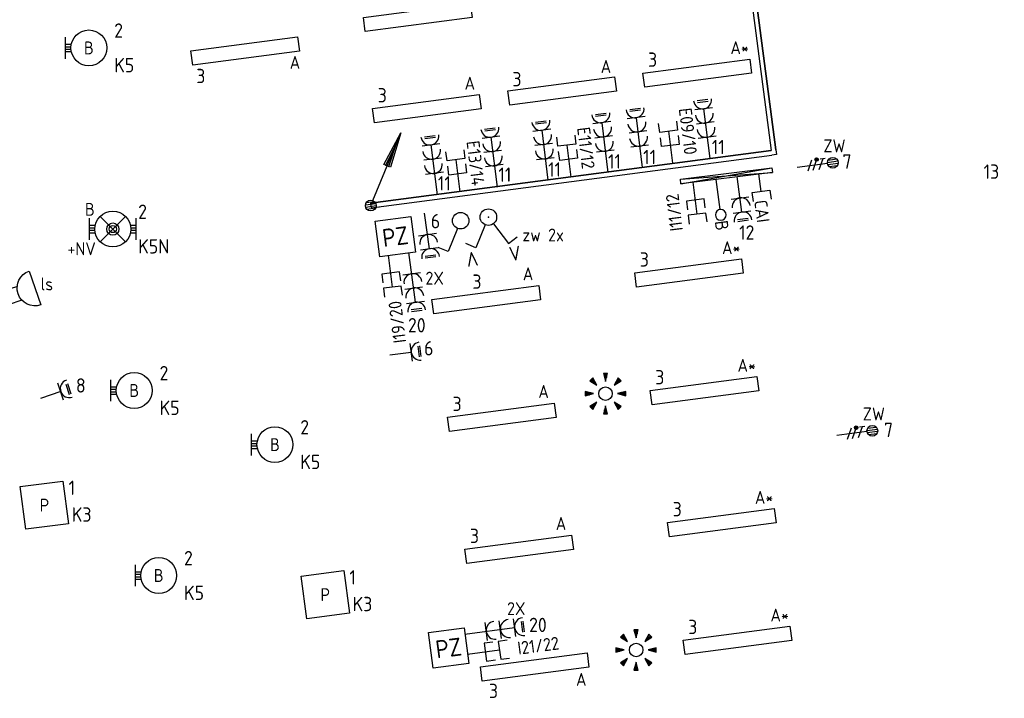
# Model space of a CAD drawing. Header units: millimetres. Extents: x 32381 to 65913, y 27481 to 83025.
# Tile 5 of 12: x 51772 to 65494, y 40939 to 50403. Entities that reach past the tile are written whole.
import ezdxf
from ezdxf.enums import TextEntityAlignment as Align

# ---------------------------------------------------------------- set-up
doc = ezdxf.new("R2010")
doc.units = ezdxf.units.MM
doc.header["$LTSCALE"] = 100
for name, color, linetype in [('EB61306-_ATTRIB', 2, 'Continuous'), ('EB62204-_ATTRIB', 2, 'Continuous'), ('EB63101-_ATTRIB', 2, 'Continuous'), ('EB63103-_ATTRIB', 2, 'Continuous'), ('EB6411--_ATTRIB', 2, 'Continuous'), ('EB6441--_ATTRIB', 2, 'Continuous'), ('EB6531--_ATTRIB', 2, 'Continuous'), ('EL61303-_WANDGOOT', 3, 'Continuous'), ('EL61306-_ZUIL', 3, 'Continuous'), ('EL62203-_KRACHT-WCD230', 3, 'Continuous'), ('EL62204-_KRACHT-ASP230', 3, 'Continuous'), ('EL63101-_LICHT-ARM', 3, 'Continuous'), ('EL63102-_LICHT-SCH', 3, 'Continuous'), ('EL63103-_LICHT-WCD230V', 3, 'Continuous'), ('EL63501-_NOODVRL-ARM', 3, 'Continuous'), ('EL6411--_DEURBEL', 3, 'Continuous'), ('EL6441--_DATACOM', 3, 'Continuous'), ('EL6531--_ZONWERING', 3, 'Continuous')]:
    doc.layers.add(name, color=color, linetype=linetype)
doc.styles.add('2_0', font='iso', dxfattribs={"height": 200})
doc.styles.add('ISO', font='iso.shx', dxfattribs={"height": 220})
doc.styles.add('NORATT', font='iso.shx')
doc.styles.add('NORDIM', font='isocp.shx')
doc.styles.get("Standard").update_dxf_attribs({"font": 'arial.ttf'})

# ---------------------------------------------------------------- blocks, each defined once
blk = doc.blocks.new('ES3W1L')
for p, q in [((1.25, 0), (-1.25, 0)), ((-0.75, 1.25), (0.75, 1.25)), ((-0.75, 1), (0.75, 1)), ((0, 0), (0, -3))]:
    blk.add_line(p, q)
blk.add_arc((0, 1.25), 1.25, 180, 0)
at = {"style": 'NORATT'}
for tag, flags, p in [('VERMOGEN', 9, (-2.5, 3)), ('GROEP', 8, (0, 3)), ('SCHAK', 8, (2.5, 3)), ('GELIJK', 9, (5, 3)), ('KAST', 9, (7, 3)), ('TAL', 8, (2.5, 3))]:
    blk.add_attdef(tag, text='', height=1.8, rotation=90, dxfattribs=dict(at, flags=flags)).set_placement(p, align=Align.MIDDLE_CENTER)
at = {"style": 'NORATT', "flags": 8}
blk.add_attdef('DOEL', text='', height=1.8, rotation=90, dxfattribs=at).set_placement((-2.5, 3), align=Align.MIDDLE_LEFT)
at = {"style": 'NORATT', "flags": 9}
blk.add_attdef('M_CODE', text='', height=1.8, dxfattribs=at).set_placement((0, 0), align=Align.MIDDLE_CENTER)
blk = doc.blocks.new('ES081010')
at = {"color": 0}
for p, q in [((-1, 0), (-1, -2)), ((1, -2), (1, 0))]:
    blk.add_line(p, q, dxfattribs=at)
blk.add_lwpolyline([(-2.5, 2.25), (2.5, 2.25, -1)], format="xyb", close=True, dxfattribs=at)
at = {"color": 0, "style": 'NORATT', "flags": 8}
for tag, p in [('NUMMER', (0, 6.75)), ('SCHAK', (0, 4))]:
    blk.add_attdef(tag, text='', height=1.8, dxfattribs=at).set_placement(p, align=Align.MIDDLE)
at = {"style": 'NORATT'}
for tag, flags, p in [('CODE', 9, (1, 3.5)), ('PANEEL', 9, (0, 3)), ('GRP', 8, (0, -5)), ('RUIMTE', 9, (0, -7.5))]:
    blk.add_attdef(tag, text='', height=1.8, dxfattribs=dict(at, flags=flags)).set_placement(p, align=Align.MIDDLE_LEFT)
at = {"style": 'NORATT', "flags": 8}
blk.add_attdef('M_CODE', text='', height=1.8, dxfattribs=at).set_placement((0, 0), align=Align.MIDDLE_CENTER)
blk = doc.blocks.new('ES3G10')
for p, q in [((-3.25, -1.5), (-3.25, 1.5)), ((-3.25, 0.52), (-2.44, 0.52)), ((-3.25, 0.17), (-2.49, 0.17)), ((-3.25, -0.17), (-2.49, -0.17)), ((-3.25, -0.52), (-2.44, -0.52))]:
    blk.add_line(p, q)
blk.add_circle((0, 0), 2.5)
at = {"style": 'NORATT', "flags": 9}
blk.add_attdef('GELIJK', text='', height=1.8, dxfattribs=at).set_placement((3.5, 5), align=Align.MIDDLE_CENTER)
at = {"color": 6, "style": 'NORATT'}
for tag, flags, p in [('SCHAK', 8, (3.5, 2.75)), ('A_CODE', 8, (0, 0)), ('GROEP', 8, (-3.5, -2.75)), ('KAST', 9, (3.5, -2.75))]:
    blk.add_attdef(tag, text='', height=1.8, dxfattribs=dict(at, flags=flags)).set_placement(p, align=Align.MIDDLE)
blk = doc.blocks.new('ES111352')
at = {"color": 0}
blk.add_line((0, 1.5), (0, -3), dxfattribs=at)
for points in [[(-1.25, 2.75), (-1.25, 1.5), (1.25, 1.5), (1.25, 2.75)], [(-1.25, 0.75), (-1.25, -0.5), (1.25, -0.5), (1.25, 0.75)]]:
    blk.add_lwpolyline(points, dxfattribs=at)
at = {"color": 0, "style": 'NORATT', "flags": 8}
blk.add_attdef('NUMMER1', text='', height=1.8, rotation=90, dxfattribs=at).set_placement((-1.5, 4.5), align=Align.MIDDLE_LEFT)
at = {"style": 'NORATT', "flags": 8}
blk.add_attdef('NUMMER', text='', height=1.8, rotation=90, dxfattribs=at).set_placement((1.5, 4.5), align=Align.MIDDLE_LEFT)
at = {"style": 'NORATT'}
for tag, flags, p in [('CODE', 9, (1, 3.5)), ('PANEEL', 9, (0, 3)), ('GRP', 8, (0, -5)), ('RUIMTE', 9, (0, -7.5))]:
    blk.add_attdef(tag, text='', height=1.8, dxfattribs=dict(at, flags=flags)).set_placement(p, align=Align.MIDDLE_LEFT)
at = {"style": 'NORATT', "flags": 8}
blk.add_attdef('M_CODE', text='', height=1.8, dxfattribs=at).set_placement((0, 0), align=Align.MIDDLE_CENTER)
blk = doc.blocks.new('ES3W2L')
for p, q in [((-0.75, 3.25), (0.75, 3.25)), ((-0.75, 3), (0.75, 3)), ((1.25, 2), (-1.25, 2)), ((0, 2), (0, -3)), ((1.25, 0), (-1.25, 0))]:
    blk.add_line(p, q)
for centre in [(0, 3.25), (0, 1.25)]:
    blk.add_arc(centre, 1.25, 180, 0)
at = {"style": 'NORATT'}
for tag, flags, p in [('VERMOGEN', 9, (-2.5, 5)), ('GROEP', 8, (0, 5)), ('SCHAK', 8, (2.5, 5)), ('GELIJKI', 9, (5, 5)), ('GELIJK', 9, (5, 5)), ('TAL', 8, (2.5, 5)), ('KAST', 9, (7, 5))]:
    blk.add_attdef(tag, text='', height=1.8, rotation=90, dxfattribs=dict(at, flags=flags)).set_placement(p, align=Align.MIDDLE_CENTER)
at = {"style": 'NORATT', "flags": 8}
blk.add_attdef('DOEL', text='', height=1.8, rotation=90, dxfattribs=at).set_placement((-2.5, 5), align=Align.MIDDLE_LEFT)
at = {"style": 'NORATT'}
for tag, height, flags, p in [('GROEPI', 1.8, 9, (0, 9.5)), ('CODE', 3.5, 8, (0, 4.5)), ('M_CODE', 1.8, 9, (0, 0)), ('VERMOGENI', 1.8, 9, (0, -9.5)), ('DOELI', 1.8, 9, (0, -11.5))]:
    blk.add_attdef(tag, text='', height=height, dxfattribs=dict(at, flags=flags)).set_placement(p, align=Align.MIDDLE_CENTER)
blk = doc.blocks.new('ES111351')
blk.add_line((0, -0.5), (0, -3))
blk.add_lwpolyline([(-1.25, 0.75), (-1.25, -0.5), (1.25, -0.5), (1.25, 0.75)])
at = {"style": 'NORATT', "flags": 8}
blk.add_attdef('NUMMER', text='', height=1.8, rotation=90, dxfattribs=at).set_placement((0, 2.5), align=Align.MIDDLE_LEFT)
at = {"style": 'NORATT'}
for tag, flags, p in [('CODE', 9, (1, 3.5)), ('PANEEL', 9, (0, 3)), ('GRP', 8, (0, -5)), ('RUIMTE', 9, (0, -7.5))]:
    blk.add_attdef(tag, text='', height=1.8, dxfattribs=dict(at, flags=flags)).set_placement(p, align=Align.MIDDLE_LEFT)
at = {"style": 'NORATT', "flags": 8}
blk.add_attdef('M_CODE', text='', height=1.8, dxfattribs=at).set_placement((0, 0), align=Align.MIDDLE_CENTER)
blk = doc.blocks.new('ES4X4')
at = {"color": 0}
blk.add_line((0, 1.25), (0, -3), dxfattribs=at)
blk.add_circle((0, 2), 0.75, dxfattribs=at)
at = {"color": 0, "style": 'NORATT', "flags": 8}
for tag, p in [('NUMMER', (0, 3.5)), ('CODE', (-2.75, -1.25))]:
    blk.add_attdef(tag, text='', height=1.8, rotation=90, dxfattribs=at).set_placement(p, align=Align.MIDDLE_LEFT)
at = {"style": 'NORATT', "flags": 9}
for tag, p in [('M_CODE', (0, 0)), ('PANEEL', (0, -2.5)), ('GRP', (0, -5)), ('MERK', (0, -7.5)), ('AANGEP', (0, -10)), ('INSTAL', (0, -12.5)), ('TYPE', (0, -17.5))]:
    blk.add_attdef(tag, text='', height=1.8, dxfattribs=at).set_placement(p, align=Align.MIDDLE_CENTER)
blk.add_attdef('RUIMTE', text='', height=1.8, dxfattribs=at).set_placement((0, -7.5), align=Align.MIDDLE_LEFT)
blk = doc.blocks.new('ES3S1')
blk.add_lwpolyline([(0.58, 1), (2.31, 4), (3.61, 3.25)])
blk.add_circle((0, 0), 1.15)
at = {"style": 'NORATT'}
for tag, flags, p in [('SCHAK', 8, (3, 5.5)), ('KAST', 9, (-3, 0.5)), ('M_CODE', 9, (0, 0)), ('DOEL', 9, (-3, -2)), ('GROEP', 9, (-3, -4.5))]:
    blk.add_attdef(tag, text='', height=1.8, dxfattribs=dict(at, flags=flags)).set_placement(p, align=Align.MIDDLE_CENTER)
blk = doc.blocks.new('EJ3P13')
at = {"color": 0}
blk.add_lwpolyline([(-3, -3), (-3, 3), (3, 3), (3, -3)], close=True, dxfattribs=at)
at = {"style": 'NORATT', "flags": 9}
blk.add_attdef('GELIJK', text='', height=1.8, dxfattribs=at).set_placement((3.5, 5), align=Align.MIDDLE_CENTER)
at = {"color": 0, "style": 'NORATT'}
for tag, flags, p in [('SCHAK', 8, (3.5, 4.75)), ('A_CODE', 8, (0, 0)), ('GROEP', 8, (-3.5, -4.75)), ('KAST', 9, (3.5, -4.75))]:
    blk.add_attdef(tag, text='', height=1.8, dxfattribs=dict(at, flags=flags)).set_placement(p, align=Align.MIDDLE)
blk = doc.blocks.new('EJ3P31')
at = {"color": 0}
blk.add_lwpolyline([(-7.5, -1), (-7.5, 1), (7.5, 1), (7.5, -1)], close=True, dxfattribs=at)
at = {"style": 'NORATT', "flags": 9}
blk.add_attdef('GELIJK', text='', height=1.8, dxfattribs=at).set_placement((3.5, 5), align=Align.MIDDLE_CENTER)
at = {"color": 0, "style": 'NORATT'}
for tag, flags, p in [('A_CODE', 8, (-3.5, 2.75)), ('SCHAK', 8, (3.5, 2.75)), ('GROEP', 8, (-3.5, -2.75)), ('KAST', 9, (3.5, -2.75))]:
    blk.add_attdef(tag, text='', height=1.8, dxfattribs=dict(at, flags=flags)).set_placement(p, align=Align.MIDDLE)
blk = doc.blocks.new('ES652141')
for p, q in [((-0.2, 3.75), (-0.2, 3)), ((0, 3.75), (0, 2.25)), ((0.2, 3.75), (0.2, 3)), ((-2.79, 2.51), (-2.26, 1.98)), ((-2.65, 2.65), (-1.59, 1.59)), ((-2.51, 2.79), (-1.98, 2.26)), ((2.65, 2.65), (1.59, 1.59)), ((2.51, 2.79), (1.98, 2.26)), ((2.79, 2.51), (2.26, 1.98)), ((-3.75, 0.2), (-3, 0.2)), ((-3.75, 0), (-2.25, 0)), ((3.75, 0), (2.25, 0)), ((3.75, 0.2), (3, 0.2)), ((-3.75, -0.2), (-3, -0.2)), ((-2.65, -2.65), (-1.59, -1.59)), ((2.65, -2.65), (1.59, -1.59)), ((3.75, -0.2), (3, -0.2)), ((-2.79, -2.51), (-2.26, -1.98)), ((-2.51, -2.79), (-1.98, -2.26)), ((-0.2, -3.75), (-0.2, -3)), ((0, -3.75), (0, -2.25)), ((0.2, -3.75), (0.2, -3)), ((2.51, -2.79), (1.98, -2.26)), ((2.79, -2.51), (2.26, -1.98))]:
    blk.add_line(p, q)
for points in [[(0, 2.25), (0.4, 3.75), (-0.4, 3.75)], [(-1.59, 1.59), (-2.37, 2.93), (-2.93, 2.37)], [(1.59, 1.59), (2.93, 2.37), (2.37, 2.93)], [(-2.25, 0), (-3.75, 0.4), (-3.75, -0.4)], [(2.25, 0), (3.75, -0.4), (3.75, 0.4)], [(-1.59, -1.59), (-2.93, -2.37), (-2.37, -2.93)], [(1.59, -1.59), (2.37, -2.93), (2.93, -2.37)], [(0, -2.25), (-0.4, -3.75), (0.4, -3.75)]]:
    blk.add_lwpolyline(points, close=True)
blk.add_circle((0, 0), 1.25)
at = {"style": 'NORATT'}
blk.add_attdef('NUMMER', text='', height=1.8, dxfattribs=at).set_placement((0, 5), align=Align.MIDDLE)
for tag, flags, p in [('PANEEL', 9, (0, 3)), ('CODE', 9, (1, 3.5)), ('GRP', 8, (0, -5)), ('RUIMTE', 9, (0, -7.5))]:
    blk.add_attdef(tag, text='', height=1.8, dxfattribs=dict(at, flags=flags)).set_placement(p, align=Align.MIDDLE_LEFT)
at = {"style": 'NORATT', "flags": 8}
blk.add_attdef('M_CODE', text='', height=1.8, dxfattribs=at).set_placement((0, 0), align=Align.MIDDLE_CENTER)
blk = doc.blocks.new('ES3W3L')
at = {"color": 2}
for p, q in [((-0.75, 5.25), (0.75, 5.25)), ((-0.75, 5), (0.75, 5))]:
    blk.add_line(p, q, dxfattribs=at)
at = {"color": 0}
for p, q in [((1.25, 4), (-1.25, 4)), ((0, 4), (0, -3)), ((1.25, 2), (-1.25, 2)), ((1.25, 0), (-1.25, 0))]:
    blk.add_line(p, q, dxfattribs=at)
for centre in [(0, 5.25), (0, 3.25), (0, 1.25)]:
    blk.add_arc(centre, 1.25, 180, 0, dxfattribs=at)
at = {"style": 'NORATT'}
for tag, flags, p in [('VERMOGEN', 9, (-2.5, 7)), ('GELIJK', 9, (5, 7)), ('GROEP', 8, (0, 7)), ('SCHAK', 8, (2.5, 7)), ('KAST', 9, (7, 7)), ('TAL', 8, (2.5, 7))]:
    blk.add_attdef(tag, text='', height=1.8, rotation=90, dxfattribs=dict(at, flags=flags)).set_placement(p, align=Align.MIDDLE_CENTER)
at = {"style": 'NORATT', "flags": 8}
blk.add_attdef('DOEL', text='', height=1.8, rotation=90, dxfattribs=at).set_placement((-2.5, 7), align=Align.MIDDLE_LEFT)
at = {"style": 'NORATT', "flags": 9}
blk.add_attdef('M_CODE', text='', height=1.8, dxfattribs=at).set_placement((0, 0), align=Align.MIDDLE_CENTER)
blk = doc.blocks.new('WGE')
blk.add_lwpolyline([(-1, -0.5), (0, -0.5), (0, 0.5), (-1, 0.5)])
at = {"style": '2_0', "flags": 9}
for tag in ['HULPSTUK', 'SCHOT']:
    blk.add_attdef(tag, text='', height=0.5, dxfattribs=at).set_placement((0, 0), align=Align.MIDDLE)
blk = doc.blocks.new('ES111201')
at = {"color": 0}
for p, q in [((0.38, 0.65), (5.5, 9.53)), ((0.73, 0.15), (-0.73, 0.15)), ((0.6, 0.45), (-0.6, 0.45)), ((0.73, -0.15), (-0.73, -0.15)), ((0.6, -0.45), (-0.6, -0.45))]:
    blk.add_line(p, q, dxfattribs=at)
for points in [[(2.57, 5.45), (5.5, 9.53), (3.43, 4.95)], [(3.22, 5.07), (4.63, 8.01), (2.78, 5.32)]]:
    blk.add_lwpolyline(points, close=True, dxfattribs=at)
blk.add_circle((0, 0), 0.75, dxfattribs=at)
at = {"style": 'NORATT', "flags": 9}
for tag in ['GELIJKI', 'TAL']:
    blk.add_attdef(tag, text='', height=1.8, rotation=90, dxfattribs=at).set_placement((5, 11.28), align=Align.MIDDLE_CENTER)
at = {"style": 'NORATT'}
for tag, height, flags, p in [('GROEPI', 1.8, 9, (0, 9.5)), ('GROEP', 1.8, 8, (0, 7.5)), ('CODE', 3.5, 8, (0, 4.5)), ('M_CODE', 1.8, 8, (0, 0)), ('KAST', 1.8, 9, (0, -3.5)), ('VERMOGEN', 1.8, 9, (0, -5.5)), ('DOEL', 1.8, 9, (0, -7.5)), ('VERMOGENI', 1.8, 9, (0, -9.5)), ('DOELI', 1.8, 9, (0, -11.5))]:
    blk.add_attdef(tag, text='', height=height, dxfattribs=dict(at, flags=flags)).set_placement(p, align=Align.MIDDLE_CENTER)
blk = doc.blocks.new('EH100000')
at = {"linetype": 'ByBlock'}
for p, q in [((1, 0.5), (0, 0.5)), ((1, 0.5, 1), (0, 0.5, 1)), ((0, -0.5, 1), (1, -0.5, 1)), ((1, -0.5), (0, -0.5))]:
    blk.add_line(p, q, dxfattribs=at)
at = {"linetype": 'ByBlock', "invisible_edges": 15}
for points in [[(1, -0.5), (0, -0.5), (0, 0.5), (1, 0.5)], [(0, 0.5), (1, 0.5), (1, 0.5, 1), (0, 0.5, 1)], [(0, -0.5, 1), (1, -0.5, 1), (1, -0.5), (0, -0.5)]]:
    blk.add_3dface(points, dxfattribs=at)
at = {"linetype": 'ByBlock', "style": '2_0', "flags": 8}
blk.add_attdef('FUNCTIE', text='', height=0.5, dxfattribs=at).set_placement((0.5, 0), align=Align.MIDDLE)
at = {"linetype": 'ByBlock', "flags": 9}
blk.add_attdef('SCHOT', text='', height=0.5, dxfattribs=at).set_placement((0.5, 0), align=Align.MIDDLE)
blk = doc.blocks.new('EH132-065-065-000-000-120')
at = {"color": 0, "linetype": 'ByBlock'}
for points in [[(-33, -33), (-33, 32), (-33, 32), (32, 32)], [(32, -33), (32, -33), (32, -33), (32, -33)]]:
    blk.add_lwpolyline(points, dxfattribs=at)
at = {"color": 0, "style": 'NORATT', "flags": 1}
blk.add_attdef('HULPSTUK', (0, 0, 2600), '', height=1, rotation=172.5, dxfattribs=at)
blk = doc.blocks.new('ES3X5')
at = {"color": 0}
for p, q in [((-0.45, 1.4), (-0.45, 2.6)), ((-0.15, 1.27), (-0.15, 2.73)), ((0.15, 1.27), (0.15, 2.73)), ((0.45, 1.4), (0.45, 2.6)), ((0, 1.25), (0, -3))]:
    blk.add_line(p, q, dxfattribs=at)
at = {"color": 1}
for p, q in [((-0.88, -0.38), (-0.88, 0.01)), ((-0.78, -0.42), (-0.78, 0.06)), ((-0.73, 1.04), (-0.73, 0.3)), ((-0.73, 0.67), (0.73, -0.07)), ((-0.69, -0.42), (-0.69, 0.06)), ((-0.59, -0.38), (-0.59, 0.01)), ((-0.73, -0.18), (0.73, -0.92)), ((-0.73, -0.88), (0.73, -1.62))]:
    blk.add_line(p, q, dxfattribs=at)
at = {"color": 0}
blk.add_circle((0, 2), 0.75, dxfattribs=at)
at = {"color": 1}
blk.add_circle((-0.73, -0.18), 0.245, dxfattribs=at)
at = {"style": 'NORATT'}
for tag, flags, p in [('VERMOGEN', 9, (-2.5, 4.5)), ('GROEP', 8, (0, 4.5)), ('SCHAK', 8, (2.5, 4.5)), ('KAST', 9, (7, 4.5)), ('DOEL', 8, (-2.5, 1))]:
    blk.add_attdef(tag, text='', height=1.8, rotation=90, dxfattribs=dict(at, flags=flags)).set_placement(p, align=Align.MIDDLE_LEFT)
for tag, flags, p in [('GELIJK', 9, (5, 4.5)), ('TAL', 8, (2.5, 4.5))]:
    blk.add_attdef(tag, text='', height=1.8, rotation=90, dxfattribs=dict(at, flags=flags)).set_placement(p, align=Align.MIDDLE_CENTER)
at = {"style": 'NORATT', "flags": 9}
blk.add_attdef('M_CODE', text='', height=1.8, dxfattribs=at).set_placement((0, 0), align=Align.MIDDLE_CENTER)
blk = doc.blocks.new('ES3SZ')
at = {"color": 0}
for points in [[(-0.58, 1), (-2.31, 4), (-3.61, 3.25)], [(0.58, 1), (2.31, 4), (3.61, 3.25)]]:
    blk.add_lwpolyline(points, dxfattribs=at)
blk.add_circle((0, 0), 1.15, dxfattribs=at)
blk.add_point((0, 0), dxfattribs=at)
blk.add_point((0, 0), dxfattribs=at)
at = {"color": 2, "style": 'ISO'}
blk.add_text('V', height=2, rotation=180, dxfattribs=at).set_placement((-3, 5.5), align=Align.MIDDLE_CENTER)
blk.add_text('V', height=2, dxfattribs=at).set_placement((3, 5.5), align=Align.MIDDLE_CENTER)
at = {"style": 'NORATT'}
for tag, flags, p in [('SCHAK', 8, (3, 5.5)), ('KAST', 9, (-3, 0.5)), ('M_CODE', 8, (0, 0)), ('DOEL', 9, (-3, -2)), ('GROEP', 9, (-3, -4.5))]:
    blk.add_attdef(tag, text='', height=1.8, dxfattribs=dict(at, flags=flags)).set_placement(p, align=Align.MIDDLE_CENTER)
for tag, flags, p in [('CODE', 9, (1, 3.5)), ('PANEEL', 9, (0, 3)), ('GRP', 8, (0, -5)), ('RUIMTE', 9, (0, -7.5))]:
    blk.add_attdef(tag, text='', height=1.8, dxfattribs=dict(at, flags=flags)).set_placement(p, align=Align.MIDDLE_LEFT)
blk = doc.blocks.new('EJ3T01')
at = {"color": 0}
for p, q in [((-3.25, -1.5), (-3.25, 1.5)), ((-1.77, 1.77), (1.77, -1.77)), ((1.77, 1.77), (-1.77, -1.77)), ((3.25, -1.5), (3.25, 1.5)), ((-3.25, 0.52), (-2.44, 0.52)), ((-3.25, 0.17), (-2.49, 0.17)), ((2.44, 0.52), (3.25, 0.52)), ((2.49, 0.17), (3.25, 0.17)), ((-3.25, -0.17), (-2.49, -0.17)), ((-3.25, -0.52), (-2.44, -0.52)), ((2.44, -0.52), (3.25, -0.52)), ((2.49, -0.17), (3.25, -0.17))]:
    blk.add_line(p, q, dxfattribs=at)
blk.add_lwpolyline([(1.77, -1.77), (1.75, -1.75)], dxfattribs=at)
for radius in [2.5, 0.85, 0.5]:
    blk.add_circle((0, 0), radius, dxfattribs=at)
at = {"style": 'NORATT', "flags": 9}
blk.add_attdef('GELIJK', text='', height=1.8, dxfattribs=at).set_placement((3.5, 5), align=Align.MIDDLE_CENTER)
at = {"color": 0, "style": 'NORATT'}
for tag, flags, p in [('A_CODE', 8, (-3.5, 2.75)), ('SCHAK', 8, (3.5, 2.75)), ('GROEP', 8, (-3.5, -2.75)), ('KAST', 9, (3.5, -2.75))]:
    blk.add_attdef(tag, text='', height=1.8, dxfattribs=dict(at, flags=flags)).set_placement(p, align=Align.MIDDLE)
blk = doc.blocks.new('ES1Z0001')
at = {"color": 0}
blk.add_lwpolyline([(-2.5, -2.5), (2.5, -2.5), (2.5, 2.5), (-2.5, 2.5)], close=True, dxfattribs=at)
at = {"color": 0, "style": 'NORATT'}
for tag, flags, p in [('SCHAKW', 8, (3.5, 10)), ('GROEPW', 8, (3.5, 7.5)), ('DOELW', 9, (3.5, 5)), ('VERMOGENW', 9, (3.5, 2.5)), ('SCHAKX', 8, (3.5, 0)), ('GROEPX', 8, (3.5, -2.5)), ('DOELX', 9, (3.5, -5)), ('VERMOGENX', 9, (3.5, -7.5))]:
    blk.add_attdef(tag, text='', height=1.8, dxfattribs=dict(at, flags=flags)).set_placement(p, align=Align.MIDDLE_LEFT)
at = {"color": 0, "style": 'NORATT', "flags": 9}
for tag, p in [('TALW', (0, 4)), ('TALX', (0, -4))]:
    blk.add_attdef(tag, text='', height=1.8, dxfattribs=at).set_placement(p, align=Align.MIDDLE_CENTER)
at = {"color": 0, "style": 'NORATT'}
for tag, height, flags, p in [('CODE', 2.5, 8, (0, 0)), ('KAST', 1.8, 9, (0, -6))]:
    blk.add_attdef(tag, text='', height=height, dxfattribs=dict(at, flags=flags)).set_placement(p, align=Align.MIDDLE)
at = {"style": 'NORATT', "flags": 8}
blk.add_attdef('M_CODE', text='', height=1.8, dxfattribs=at).set_placement((0, 0), align=Align.MIDDLE_CENTER)

msp = doc.modelspace()

# ---------------------------------------------------------------- linework, layer by layer
at = {"layer": 'EL61303-_WANDGOOT'}
for p, q in [((60980, 48179, -15750), (62255, 48338)), ((60988, 48114, -15750), (62255, 48338)), ((62255, 48338), (62263, 48273)), ((60980, 48179, -15750), (62263, 48273)), ((60988, 48114, -15750), (60980, 48179, -15750)), ((62263, 48273), (60988, 48114, -15750))]:
    msp.add_line(p, q, dxfattribs=at)

# ---------------------------------------------------------------- block references
for name, p, xscale, yscale, zscale, rotation in [('EH100000', (62279, 48582, -14200), 4608.000000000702, 65, 120, 97.50000000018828), ('ES111201', (56664, 47810, -14200), 100, 100, 100, 7.500000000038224), ('EH100000', (62251, 48546, -14200), 5634.99999997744, 65, 120, 187.5000000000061), ('WGE', (56664, 47810, -14200), 119.9999999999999, 65, 119.9999999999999, 187.5000000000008)]:
    msp.add_blockref(name, p, dxfattribs=dict(at, xscale=xscale, yscale=yscale, zscale=zscale, rotation=rotation))
at = {"layer": 'EL61303-_WANDGOOT', "rotation": 187.5000000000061}
msp.add_blockref('EH132-065-065-000-000-120', (62283, 48550, -14200), dxfattribs=at)
at = {"layer": 'EL61306-_ZUIL'}
ref = msp.add_blockref('ES1Z0001', (57007, 47378, 16800), dxfattribs=dict(at, xscale=-100.0000000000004, yscale=100, zscale=100, rotation=7.526730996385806))
ref.add_attrib('CODE', 'PZ', dxfattribs={"layer": 'EB61306-_ATTRIB', "color": 2, "height": 250, "rotation": 7.5267, "style": 'NORATT', "flags": 8}).set_placement((57007, 47378, 16800), align=Align.MIDDLE)
ref = msp.add_blockref('ES1Z0001', (57749, 41641, 16800), dxfattribs=dict(at, xscale=-100.0000000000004, yscale=100, zscale=100, rotation=7.526730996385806))
ref.add_attrib('CODE', 'PZ', dxfattribs={"layer": 'EB61306-_ATTRIB', "color": 2, "height": 250, "rotation": 7.5267, "style": 'NORATT', "flags": 8}).set_placement((57749, 41641, 16800), align=Align.MIDDLE)
at = {"layer": 'EL62203-_KRACHT-WCD230', "xscale": 99.9999999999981, "yscale": 99.9999999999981, "zscale": 99.9999999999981, "rotation": 187.7869440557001}
msp.add_blockref('ES3W2L', (57455, 47407), dxfattribs=at)
at = {"layer": 'EL62204-_KRACHT-ASP230'}
ref = msp.add_blockref('ES3X5', (62906, 48382, -16800), dxfattribs=dict(at, xscale=100, yscale=100, zscale=100, rotation=277.4999999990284))
ref.add_attrib('DOEL', 'ZW', dxfattribs={"layer": 'EB62204-_ATTRIB', "color": 1, "height": 180, "style": 'NORATT', "flags": 8}).set_placement((62973, 48643, -16800), align=Align.MIDDLE_LEFT)
ref = msp.add_blockref('ES3X5', (63456, 44644, -16800), dxfattribs=dict(at, xscale=100, yscale=100, zscale=100, rotation=277.5000000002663))
ref.add_attrib('DOEL', 'ZW', dxfattribs={"layer": 'EB62204-_ATTRIB', "color": 1, "height": 180, "style": 'NORATT', "flags": 8}).set_placement((63522, 44905, -16800), align=Align.MIDDLE_LEFT)
at = {"layer": 'EL63101-_LICHT-ARM'}
ref = msp.add_blockref('EJ3P31', (57319, 50433, -11600), dxfattribs=dict(at, xscale=100, yscale=100, zscale=100, rotation=7.500000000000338))
ref.add_attrib('A_CODE', 'A', dxfattribs={"layer": 'EB63101-_ATTRIB', "color": 1, "height": 180, "style": 'NORATT', "flags": 8}).set_placement((57920, 50766, -11600), align=Align.MIDDLE)
ref = msp.add_blockref('ES3G10', (52736, 50009, -16394), dxfattribs=dict(at, xscale=100, yscale=100, zscale=100))
ref.add_attrib('A_CODE', 'B', dxfattribs={"layer": 'EB63101-_ATTRIB', "color": 1, "height": 180, "style": 'NORATT', "flags": 8}).set_placement((52736, 50009, -16394), align=Align.MIDDLE)
ref = msp.add_blockref('EJ3P31', (54915, 49965), dxfattribs=dict(at, xscale=100, yscale=100, zscale=100, rotation=7.500000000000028))
ref.add_attrib('A_CODE', 'A', dxfattribs={"layer": 'EB63101-_ATTRIB', "color": 1, "height": 180, "style": 'NORATT', "flags": 8}).set_placement((55608, 49807), align=Align.MIDDLE)
ref = msp.add_blockref('EJ3P31', (61215, 49657, -14200), dxfattribs=dict(at, xscale=100, yscale=100, zscale=100, rotation=7.499999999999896))
ref.add_attrib('A_CODE', 'A*', dxfattribs={"layer": 'EB63101-_ATTRIB', "color": 1, "height": 180, "style": 'NORATT', "flags": 8}).set_placement((61805, 50012, -14200), align=Align.MIDDLE)
ref = msp.add_blockref('EJ3P31', (59331, 49409, -14200), dxfattribs=dict(at, xscale=100, yscale=100, zscale=100, rotation=7.499999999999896))
ref.add_attrib('A_CODE', 'A', dxfattribs={"layer": 'EB63101-_ATTRIB', "color": 1, "height": 180, "style": 'NORATT', "flags": 8}).set_placement((59942, 49750, -14200), align=Align.MIDDLE)
ref = msp.add_blockref('EJ3P31', (57447, 49161, -14200), dxfattribs=dict(at, xscale=100, yscale=100, zscale=100, rotation=7.499999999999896))
ref.add_attrib('A_CODE', 'A', dxfattribs={"layer": 'EB63101-_ATTRIB', "color": 1, "height": 180, "style": 'NORATT', "flags": 8}).set_placement((58045, 49517, -14200), align=Align.MIDDLE)
ref = msp.add_blockref('EJ3P31', (61100, 46870, -14200), dxfattribs=dict(at, xscale=100.0000000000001, yscale=100.0000000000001, zscale=100.0000000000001, rotation=187.4999999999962))
ref.add_attrib('A_CODE', 'A*', dxfattribs={"layer": 'EB63101-_ATTRIB', "color": 1, "height": 180, "style": 'NORATT', "flags": 8}).set_placement((61688, 47223, -14200), align=Align.MIDDLE)
ref = msp.add_blockref('EJ3P31', (58274, 46498, -14200), dxfattribs=dict(at, xscale=100.0000000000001, yscale=100.0000000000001, zscale=100.0000000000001, rotation=187.4999999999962))
ref.add_attrib('A_CODE', 'A', dxfattribs={"layer": 'EB63101-_ATTRIB', "color": 1, "height": 180, "style": 'NORATT', "flags": 8}).set_placement((58857, 46859, -14200), align=Align.MIDDLE)
ref = msp.add_blockref('EJ3P31', (61316, 45229, -14200), dxfattribs=dict(at, xscale=100.0000000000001, yscale=100.0000000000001, zscale=100.0000000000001, rotation=187.4999999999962))
ref.add_attrib('A_CODE', 'A*', dxfattribs={"layer": 'EB63101-_ATTRIB', "color": 1, "height": 180, "style": 'NORATT', "flags": 8}).set_placement((61904, 45582, -14200), align=Align.MIDDLE)
ref = msp.add_blockref('ES3G10', (53368, 45232, -15640), dxfattribs=dict(at, xscale=100, yscale=100, zscale=100))
ref.add_attrib('A_CODE', 'B', dxfattribs={"layer": 'EB63101-_ATTRIB', "color": 1, "height": 180, "style": 'NORATT', "flags": 8}).set_placement((53368, 45232, -15640), align=Align.MIDDLE)
at = {"layer": 'EL63101-_LICHT-ARM', "xscale": 75, "yscale": 75, "zscale": 75}
for p in [(59936, 45188, -16000), (60363, 41614, -16000)]:
    msp.add_blockref('ES652141', p, dxfattribs=at)
at = {"layer": 'EL63101-_LICHT-ARM'}
ref = msp.add_blockref('EJ3P31', (58491, 44857, -14200), dxfattribs=dict(at, xscale=100.0000000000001, yscale=100.0000000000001, zscale=100.0000000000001, rotation=187.4999999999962))
ref.add_attrib('A_CODE', 'A', dxfattribs={"layer": 'EB63101-_ATTRIB', "color": 1, "height": 180, "style": 'NORATT', "flags": 8}).set_placement((59073, 45218, -14200), align=Align.MIDDLE)
ref = msp.add_blockref('ES3G10', (55329, 44477, -14400), dxfattribs=dict(at, xscale=100, yscale=100, zscale=100))
ref.add_attrib('A_CODE', 'B', dxfattribs={"layer": 'EB63101-_ATTRIB', "color": 1, "height": 180, "style": 'NORATT', "flags": 8}).set_placement((55329, 44477, -14400), align=Align.MIDDLE)
ref = msp.add_blockref('EJ3P13', (52117, 43633), dxfattribs=dict(at, xscale=100.0000000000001, yscale=100.0000000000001, zscale=100.0000000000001, rotation=7.499999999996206))
ref.add_attrib('A_CODE', 'P', dxfattribs={"layer": 'EB63101-_ATTRIB', "color": 1, "height": 180, "style": 'NORATT', "flags": 8}).set_placement((52117, 43633), align=Align.MIDDLE)
ref = msp.add_blockref('EJ3P31', (61558, 43389, -14200), dxfattribs=dict(at, xscale=100.0000000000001, yscale=100.0000000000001, zscale=100.0000000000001, rotation=187.4999999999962))
ref.add_attrib('A_CODE', 'A*', dxfattribs={"layer": 'EB63101-_ATTRIB', "color": 1, "height": 180, "style": 'NORATT', "flags": 8}).set_placement((62146, 43741, -14200), align=Align.MIDDLE)
ref = msp.add_blockref('EJ3P31', (58733, 43017, -14200), dxfattribs=dict(at, xscale=100.0000000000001, yscale=100.0000000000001, zscale=100.0000000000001, rotation=187.4999999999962))
ref.add_attrib('A_CODE', 'A', dxfattribs={"layer": 'EB63101-_ATTRIB', "color": 1, "height": 180, "style": 'NORATT', "flags": 8}).set_placement((59316, 43377, -14200), align=Align.MIDDLE)
ref = msp.add_blockref('ES3G10', (53709, 42652, -15233), dxfattribs=dict(at, xscale=100, yscale=100, zscale=100))
ref.add_attrib('A_CODE', 'B', dxfattribs={"layer": 'EB63101-_ATTRIB', "color": 1, "height": 180, "style": 'NORATT', "flags": 8}).set_placement((53709, 42652, -15233), align=Align.MIDDLE)
ref = msp.add_blockref('EJ3P13', (56030, 42385), dxfattribs=dict(at, xscale=100.0000000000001, yscale=100.0000000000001, zscale=100.0000000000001, rotation=7.499999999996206))
ref.add_attrib('A_CODE', 'P', dxfattribs={"layer": 'EB63101-_ATTRIB', "color": 1, "height": 180, "style": 'NORATT', "flags": 8}).set_placement((56030, 42385), align=Align.MIDDLE)
ref = msp.add_blockref('EJ3P31', (61775, 41747, -14200), dxfattribs=dict(at, xscale=100.0000000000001, yscale=100.0000000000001, zscale=100.0000000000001, rotation=187.4999999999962))
ref.add_attrib('A_CODE', 'A*', dxfattribs={"layer": 'EB63101-_ATTRIB', "color": 1, "height": 180, "style": 'NORATT', "flags": 8}).set_placement((62363, 42100, -14200), align=Align.MIDDLE)
ref = msp.add_blockref('EJ3P31', (58949, 41375, -14200), dxfattribs=dict(at, xscale=100.0000000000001, yscale=100.0000000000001, zscale=100.0000000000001, rotation=187.4999999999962))
ref.add_attrib('A_CODE', 'A', dxfattribs={"layer": 'EB63101-_ATTRIB', "color": 1, "height": 180, "style": 'NORATT', "flags": 8}).set_placement((59598, 41203, -14200), align=Align.MIDDLE)
at = {"layer": 'EL63102-_LICHT-SCH', "xscale": 99.9999999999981, "yscale": 99.9999999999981, "zscale": 99.9999999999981, "rotation": 187.7869440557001}
msp.add_blockref('ES3S1', (57917, 47599, -16800), dxfattribs=at)
at = {"layer": 'EL63103-_LICHT-WCD230V'}
for name, p, xscale, yscale, zscale, rotation in [('ES3W3L', (61352, 48763, -14200), 100, 100, 100, 6.999999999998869), ('ES3W3L', (60412, 48639, -14200), 100, 100, 100, 6.999999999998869), ('ES3W3L', (59098, 48463, -14290), 100, 100, 100, 6.999999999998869), ('ES3W3L', (59934, 48569, -14080), 100, 100, 100, 6.999999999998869), ('ES3W3L', (58388, 48366, -14080), 100, 100, 100, 6.999999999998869), ('ES3W3L', (57552, 48259, -14290), 100, 100, 100, 6.999999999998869), ('ES3W2L', (61811, 47918, 15750), 99.99999999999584, 99.99999999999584, 99.99999999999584, 187.5000000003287), ('ES3W1L', (57229, 45764), 99.99999999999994, 99.99999999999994, 99.99999999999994, 277.5000000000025), ('ES3W1L', (52344, 45217, -15750), 100, 100, 100, 288.7438254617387)]:
    msp.add_blockref(name, p, dxfattribs=dict(at, xscale=xscale, yscale=yscale, zscale=zscale, rotation=rotation))
ref = msp.add_blockref('ES3W3L', (57236, 46860, 16800), dxfattribs=dict(at, xscale=100.0000000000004, yscale=100.0000000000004, zscale=100.0000000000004, rotation=187.5267309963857))
ref.add_attrib('DOEL', '2X', dxfattribs={"layer": 'EB63103-_ATTRIB', "color": 1, "height": 180, "style": 'NORATT', "flags": 8}).set_placement((57427, 46798, 16800), align=Align.MIDDLE_LEFT)
ref = msp.add_blockref('ES3W3L', (58273, 41871, 16800), dxfattribs=dict(at, xscale=100.0000000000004, yscale=100.0000000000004, zscale=100.0000000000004, rotation=277.5267309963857))
ref.add_attrib('DOEL', '2X', dxfattribs={"layer": 'EB63103-_ATTRIB', "color": 1, "height": 180, "style": 'NORATT', "flags": 8}).set_placement((58564, 42190, 16800), align=Align.MIDDLE_LEFT)
at = {"layer": 'EL63501-_NOODVRL-ARM'}
ref = msp.add_blockref('EJ3T01', (53070, 47483, -15995), dxfattribs=dict(at, xscale=100, yscale=100, zscale=100))
ref.add_attrib('A_CODE', 'B', dxfattribs={"layer": '0', "color": 1, "height": 180, "style": 'NORATT', "flags": 8}).set_placement((52750, 47758, -15995), align=Align.MIDDLE)
ref.add_attrib('GROEP', '+NV', dxfattribs={"layer": '0', "color": 1, "height": 180, "style": 'NORATT', "flags": 8}).set_placement((52635, 47208, -15995), align=Align.MIDDLE)
at = {"layer": 'EL6411--_DEURBEL'}
ref = msp.add_blockref('ES081010', (51772, 46589), dxfattribs=dict(at, xscale=100, yscale=100, zscale=100, rotation=288.7479115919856))
ref.add_attrib('SCHAK', 'ls', dxfattribs={"layer": 'EB6411--_ATTRIB', "color": 1, "height": 180, "style": 'NORATT', "flags": 8}).set_placement((52151, 46718), align=Align.MIDDLE)
at = {"layer": 'EL6441--_DATACOM'}
ref = msp.add_blockref('ES111352', (60834, 48698, -14410), dxfattribs=dict(at, xscale=-100.0000000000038, yscale=99.99999999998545, zscale=100, rotation=6.999999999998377))
ref.add_attrib('NUMMER1', 'E09/10', dxfattribs={"layer": 'EB6441--_ATTRIB', "color": 1, "height": 180, "rotation": 277, "style": 'NORATT', "flags": 8}).set_placement((61045, 49171, -14410), align=Align.MIDDLE_LEFT)
ref = msp.add_blockref('ES111352', (59416, 48505, -14290), dxfattribs=dict(at, xscale=-100.0000000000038, yscale=99.99999999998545, zscale=100, rotation=6.999999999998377))
ref.add_attrib('NUMMER1', 'E11/12', dxfattribs={"layer": 'EB6441--_ATTRIB', "color": 1, "height": 180, "rotation": 277, "style": 'NORATT', "flags": 8}).set_placement((59628, 48904, -14290), align=Align.MIDDLE_LEFT)
ref = msp.add_blockref('ES111352', (57870, 48301, -14290), dxfattribs=dict(at, xscale=-100.0000000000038, yscale=99.99999999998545, zscale=100, rotation=6.999999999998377))
ref.add_attrib('NUMMER1', 'E13/14', dxfattribs={"layer": 'EB6441--_ATTRIB', "color": 1, "height": 180, "rotation": 277, "style": 'NORATT', "flags": 8}).set_placement((58087, 48714, -14290), align=Align.MIDDLE_LEFT)
ref = msp.add_blockref('ES4X4', (61516, 47879), dxfattribs=dict(at, xscale=-100.0000000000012, yscale=100, zscale=100, rotation=187.5000000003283))
ref.add_attrib('CODE', 'B', dxfattribs={"layer": 'EB6441--_ATTRIB', "color": 1, "height": 180, "rotation": 277.5, "style": 'NORATT', "flags": 8}).set_placement((61566, 47465), align=Align.MIDDLE_RIGHT)
ref = msp.add_blockref('ES111351', (62111, 47958), dxfattribs=dict(at, xscale=-100.0000000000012, yscale=100, zscale=100, rotation=187.5000000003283))
ref.add_attrib('NUMMER', 'CAI', dxfattribs={"layer": 'EB6441--_ATTRIB', "color": 1, "height": 180, "rotation": 277.5, "style": 'NORATT', "flags": 8}).set_placement((62137, 47576), align=Align.MIDDLE_RIGHT)
ref = msp.add_blockref('ES111352', (61194, 47839, -16800), dxfattribs=dict(at, xscale=99.99999999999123, yscale=99.99999999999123, zscale=99.99999999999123, rotation=187.0840214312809))
ref.add_attrib('NUMMER1', 'I11/12', dxfattribs={"layer": 'EB6441--_ATTRIB', "color": 1, "height": 180, "rotation": 97.084, "style": 'NORATT', "flags": 8}).set_placement((60863, 47973, -16800), align=Align.MIDDLE_RIGHT)
ref = msp.add_blockref('ES111352', (56948, 46821, -16800), dxfattribs=dict(at, xscale=99.99999999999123, yscale=99.99999999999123, zscale=99.99999999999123, rotation=187.0840214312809))
ref.add_attrib('NUMMER1', 'I19/20', dxfattribs={"layer": 'EB6441--_ATTRIB', "color": 1, "height": 180, "rotation": 97.084, "style": 'NORATT', "flags": 8}).set_placement((56997, 46479, -16800), align=Align.MIDDLE_RIGHT)
ref = msp.add_blockref('ES111352', (58310, 41589, 16800), dxfattribs=dict(at, xscale=99.99999999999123, yscale=99.99999999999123, zscale=99.99999999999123, rotation=277.53))
ref.add_attrib('NUMMER1', 'I21/22', dxfattribs={"layer": 'EB6441--_ATTRIB', "color": 1, "height": 180, "rotation": 7.53, "style": 'NORATT', "flags": 8}).set_placement((59287, 41712, 16800), align=Align.MIDDLE_RIGHT)
at = {"layer": 'EL6531--_ZONWERING'}
ref = msp.add_blockref('ES3SZ', (58304, 47649, -15300), dxfattribs=dict(at, xscale=100, yscale=100, zscale=100, rotation=187.4999999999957))
ref.add_attrib('SCHAK', 'zw 2x', dxfattribs={"layer": 'EB6531--_ATTRIB', "color": 1, "height": 180, "style": 'NORATT', "flags": 8}).set_placement((59067, 47400, -15300), align=Align.MIDDLE_CENTER)

# ---------------------------------------------------------------- texts
at = {"layer": 'EL63101-_LICHT-ARM', "color": 1, "style": 'NORDIM'}
for s, p in [('2', (53089, 50151, -18794)), ('K5', (53089, 49668, -18794)), ('3', (60529, 49745, -19200)), ('3', (54233, 49517, -7600)), ('3', (58639, 49473, -19200)), ('3', (56762, 49249, -19200)), ('2', (53423, 47625, -18395)), ('K5N', (53423, 47142, -18395)), ('3', (60414, 46959, -19200)), ('3', (58081, 46649, -19200)), ('2', (53721, 45374, -18040)), ('3', (60630, 45317, -19200)), ('3', (57805, 44945, -19200)), ('K5', (53721, 44890, -18040)), ('2', (55682, 44619, -16800)), ('K5', (55682, 44136, -16800)), ('1', (52453, 43775, -16800)), ('3', (60873, 43477, -19200)), ('K3', (52498, 43402, -16800)), ('3', (58047, 43105, -19200)), ('2', (54062, 42794, -17633)), ('1', (56367, 42527, -16800)), ('K5', (54062, 42310, -17633)), ('K3', (56411, 42154, -16800)), ('3', (61089, 41835, -19200)), ('3', (58312, 40943, -19200))]:
    msp.add_text(s, height=200, dxfattribs=at).set_placement(p)
at = {"layer": 'EL63103-_LICHT-WCD230V', "color": 7, "style": 'NORDIM'}
for s, p in [('11', (61418, 48527, -38720)), ('11', (60461, 48388, -38510)), ('11', (59971, 48326, -38600)), ('7', (63239, 48325, -38600)), ('11', (58444, 48142, -38600)), ('11', (59136, 48214, -38600)), ('13', (65206, 48184, -38600)), ('11', (57600, 48021, -38600)), ('6', (57502, 47493, -38600)), ('12', (61798, 47335, -38600)), ('20', (57183, 46042, -55610)), ('6', (57408, 45721, -38600)), ('8', (52556, 45202, -55610)), ('7', (63817, 44582, -38600)), ('20', (58871, 41863, -22010))]:
    msp.add_text(s, height=200, dxfattribs=at).set_placement(p)

doc.saveas('drawing.dxf')
